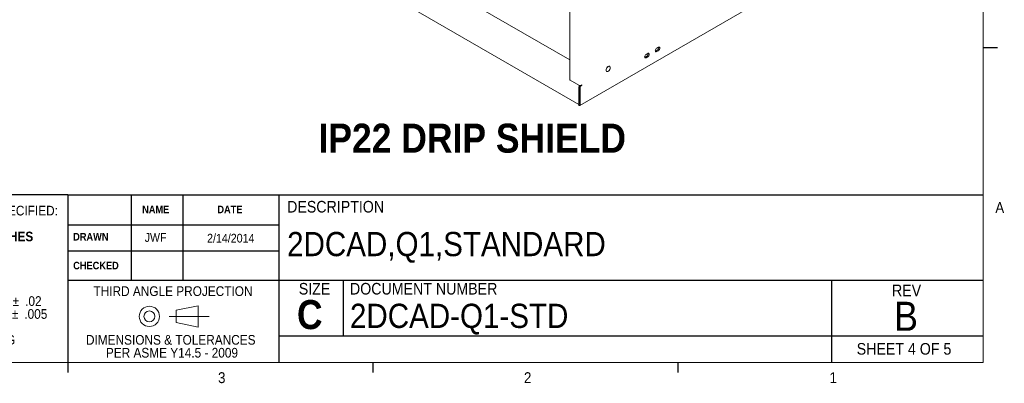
# Paper-space layout '4' of a CAD drawing. Header units: inches. Extents: x 1 to 109, y 1 to 85.
# Tile 29 of 46: x 66 to 109, y 1 to 17. Entities that reach past the tile are written whole.
import ezdxf

# ---------------------------------------------------------------- set-up
doc = ezdxf.new("R2010")
doc.units = ezdxf.units.IN
doc.header["$MEASUREMENT"] = 0
doc.linetypes.add('CENTERX2', pattern=[0.8, 0.5, -0.1, 0.1, -0.1])
doc.layers.add('FORMAT', color=7, linetype='Continuous')
doc.styles.add('SLDTEXTSTYLE0', font='GOTHIC.TTF', dxfattribs={"width": 0.913})
doc.styles.add('SLDTEXTSTYLE1', font='GOTHICB.TTF', dxfattribs={"width": 0.913})

# ---------------------------------------------------------------- blocks, each defined once
blk = doc.blocks.new('Block6')
at = {"color": 7, "linetype": 'Continuous', "lineweight": 0, "ltscale": 5}
for p, q in [((47.749, 18.203), (48.698, 18.399)), ((48.698, 18.399), (48.698, 17.484)), ((47.749, 18.203), (47.749, 17.68)), ((48.698, 17.484), (47.749, 17.68))]:
    blk.add_line(p, q, dxfattribs=at)
at = {"color": 7, "linetype": 'CENTERX2', "lineweight": 0, "ltscale": 5}
blk.add_line((47.447, 17.942), (49.167, 17.942), dxfattribs=at)
at = {"color": 7, "linetype": 'Continuous', "lineweight": 0, "ltscale": 5}
for radius in [0.436, 0.235]:
    blk.add_circle((46.593, 17.942), radius, dxfattribs=at)
blk = doc.blocks.new('SW_NOTE_15')
at = {"layer": 'FORMAT', "color": 0, "ltscale": 5, "attachment_point": 1}
for s, insert, char_height, style in [('UNLESS OTHERWISE SPECIFIED:', (0, 0.532), 0.41667, 'SLDTEXTSTYLE0'), ('DIMENSIONS ARE IN ', (0, -0.579), 0.41667, 'SLDTEXTSTYLE0'), ('INCHES', (5.242, -0.579), 0.4167, 'SLDTEXTSTYLE1'), ('DEFAULT TOLERANCES:', (0, -1.69), 0.41667, 'SLDTEXTSTYLE0'), ('ANGLES  ', (0, -2.801), 0.4167, 'SLDTEXTSTYLE0'), ('%%p', (2.401, -2.801), 0.4167, 'SLDTEXTSTYLE0'), ('   1', (2.798, -2.801), 0.4167, 'SLDTEXTSTYLE0'), ('%%d', (3.541, -2.801), 0.4167, 'SLDTEXTSTYLE0'), ('TWO PLACE DECIMAL    ', (0, -3.357), 0.41667, 'SLDTEXTSTYLE0'), ('%%p', (6.278, -3.357), 0.4167, 'SLDTEXTSTYLE0'), (' .02', (6.675, -3.357), 0.4167, 'SLDTEXTSTYLE0'), ('THREE PLACE DECIMAL  ', (0, -3.912), 0.41667, 'SLDTEXTSTYLE0'), ('%%p', (6.242, -3.912), 0.4167, 'SLDTEXTSTYLE0'), (' .005', (6.639, -3.912), 0.4167, 'SLDTEXTSTYLE0'), ('DO NOT SCALE DRAWING', (0, -5.023), 0.41667, 'SLDTEXTSTYLE0')]:
    blk.add_mtext(s, dxfattribs=dict(at, insert=insert, char_height=char_height, style=style))
blk = doc.blocks.new('SW_NOTE_16')
at = {"layer": 'FORMAT', "color": 0, "ltscale": 5, "char_height": 0.41667, "attachment_point": 2, "style": 'SLDTEXTSTYLE0'}
for s, insert in [('DIMENSIONS & TOLERANCES', (3.711, 0.532)), (' PER ASME Y14.5 - 2009', (3.691, -0.023))]:
    blk.add_mtext(s, dxfattribs=dict(at, insert=insert))

psp = doc.layouts.new('4')

# ---------------------------------------------------------------- linework, layer by layer
at = {"color": 7, "linetype": 'Continuous', "lineweight": 15, "ltscale": 5}
for p, q in [((89.831, 26.129), (89.831, 14.227)), ((79.41, 21.081), (89.831, 15.065)), ((78.162, 20.11), (90.226, 13.145)), ((90.266, 13.103), (99.37, 18.358)), ((93.189, 15.343), (93.118, 15.302)), ((93.535, 15.445), (93.517, 15.438)), ((93.606, 15.486), (93.535, 15.445)), ((93.648, 15.608), (93.578, 15.568)), ((93.578, 15.421), (93.648, 15.461)), ((93.076, 15.18), (93.057, 15.172)), ((93.146, 15.221), (93.076, 15.18)), ((93.118, 15.155), (93.189, 15.196)), ((91.421, 14.568), (91.422, 14.567)), ((91.55, 14.788), (91.549, 14.789)), ((90.226, 13.98), (89.855, 14.195)), ((90.36, 13.993), (90.339, 13.98)), ((90.339, 13.98), (90.36, 13.968)), ((90.36, 13.993), (90.36, 13.968)), ((90.226, 13.907), (90.226, 13.172)), ((90.274, 13.967), (90.24, 13.948)), ((90.24, 13.948), (90.283, 13.923)), ((90.24, 13.164), (90.24, 13.948)), ((90.283, 13.923), (90.346, 13.96)), ((90.283, 13.139), (90.283, 13.923)), ((90.323, 13.973), (90.346, 13.96)), ((90.323, 13.973), (90.346, 13.96)), ((90.36, 13.968), (90.346, 13.96)), ((90.346, 13.96), (90.346, 13.96)), ((90.226, 13.156), (90.228, 13.157)), ((90.226, 13.156), (90.226, 13.107)), ((90.228, 13.157), (90.24, 13.164))]:
    psp.add_line(p, q, dxfattribs=at)
at = {"color": 7, "linetype": 'Continuous', "lineweight": 15, "ltscale": 5, "flags": 128}
for points in [[(93.118, 15.302), (93.094, 15.283), (93.073, 15.255), (93.059, 15.223), (93.054, 15.192), (93.059, 15.167), (93.073, 15.151), (93.094, 15.147), (93.118, 15.155)], [(93.189, 15.196), (93.213, 15.216), (93.234, 15.244), (93.247, 15.275), (93.252, 15.306), (93.247, 15.332), (93.234, 15.348), (93.213, 15.352), (93.189, 15.343)], [(93.578, 15.568), (93.553, 15.548), (93.533, 15.52), (93.519, 15.488), (93.514, 15.457), (93.519, 15.432), (93.533, 15.416), (93.553, 15.412), (93.578, 15.421)], [(93.648, 15.461), (93.673, 15.481), (93.693, 15.509), (93.707, 15.541), (93.712, 15.572), (93.707, 15.597), (93.693, 15.613), (93.673, 15.617), (93.648, 15.608)], [(91.421, 14.568), (91.418, 14.569), (91.402, 14.589), (91.394, 14.618), (91.397, 14.653), (91.409, 14.692), (91.429, 14.729), (91.455, 14.76), (91.485, 14.783)], [(91.486, 14.782), (91.457, 14.759), (91.43, 14.728), (91.41, 14.691), (91.398, 14.653), (91.396, 14.617), (91.403, 14.588), (91.419, 14.568), (91.443, 14.561), (91.471, 14.566), (91.501, 14.583), (91.529, 14.611), (91.553, 14.645), (91.569, 14.683), (91.576, 14.721), (91.574, 14.754), (91.562, 14.778), (91.542, 14.792), (91.515, 14.793), (91.486, 14.782)]]:
    psp.add_lwpolyline(points, dxfattribs=at)
at = {"color": 7, "linetype": 'Continuous', "lineweight": 15, "ltscale": 25}
for centre, radius, start, end in [((93.081, 15.33), 0.127, 300.6316, 9.2225), ((93.541, 15.596), 0.127, 300.6316, 9.2225), ((91.522, 14.734), 0.0616, 64.1677, 127.1428), ((89.871, 14.231), 0.0401, 185.6948, 245.6253), ((90.283, 14.089), 0.123, 242.6097, 297.3903), ((90.345, 13.902), 0.119, 144.428, 177.7302), ((90.288, 13.171), 0.0615, 179.5246, 193.9097), ((90.232, 13.162), 0.00873, 230.7967, 9.214), ((90.248, 13.134), 0.0348, 230.7967, 9.214)]:
    psp.add_arc(centre, radius, start, end, dxfattribs=at)
at = {"layer": 'FORMAT', "lineweight": 0, "ltscale": 5}
for q in [(107.614, 83.303), (2.614, 2.053)]:
    psp.add_line((107.614, 2.053), q, dxfattribs=at)
at = {"layer": 'FORMAT', "ltscale": 5}
for p, q in [((107.614, 15.598), (108.239, 15.598)), ((68.239, 9.257), (59.075, 9.257)), ((68.239, 9.257), (68.239, 5.599)), ((68.239, 9.257), (77.324, 9.257)), ((70.959, 9.257), (70.959, 5.599)), ((73.184, 9.27), (73.184, 5.599)), ((77.324, 9.257), (77.324, 2.053)), ((77.324, 9.257), (107.614, 9.257)), ((68.239, 7.979), (77.324, 7.979)), ((68.239, 6.859), (77.324, 6.859)), ((68.239, 5.599), (77.324, 5.599)), ((68.239, 5.599), (68.239, 2.053)), ((77.324, 5.599), (107.614, 5.599)), ((80.085, 5.599), (80.085, 3.194)), ((101.094, 5.599), (101.094, 2.053)), ((77.324, 3.194), (107.614, 3.194)), ((68.239, 2.053), (68.239, 1.629)), ((81.364, 2.053), (81.364, 1.629)), ((94.489, 2.053), (94.489, 1.629))]:
    psp.add_line(p, q, dxfattribs=at)

# ---------------------------------------------------------------- block references
at = {"layer": 'FORMAT', "color": 7, "ltscale": 5}
for name, p in [('SW_NOTE_15', (59.589, 8.259)), ('SW_NOTE_16', (68.958, 2.703))]:
    psp.add_blockref(name, p, dxfattribs=at)
at = {"layer": 'FORMAT', "ltscale": 5}
psp.add_blockref('Block6', (25.156, -13.907), dxfattribs=at)

# ---------------------------------------------------------------- texts
at = {"color": 7, "linetype": 'Continuous', "lineweight": 0, "ltscale": 5, "insert": (79.024, 12.324), "char_height": 1.25, "attachment_point": 1, "style": 'SLDTEXTSTYLE1'}
psp.add_mtext('IP22 DRIP SHIELD', dxfattribs=at)
at = {"layer": 'FORMAT', "color": 7, "ltscale": 5}
for s, insert, char_height, attachment_point, style in [('DESCRIPTION', (77.675, 9.001), 0.5, 1, 'SLDTEXTSTYLE0'), ('A', (108.144, 8.95), 0.469, 1, 'SLDTEXTSTYLE0'), ('NAME', (72.022, 8.797), 0.325, 2, 'SLDTEXTSTYLE1'), ('DATE', (75.214, 8.797), 0.325, 2, 'SLDTEXTSTYLE1'), ('2DCAD,Q1,STANDARD', (77.675, 7.666), 1.04167, 1, 'SLDTEXTSTYLE0'), ('DRAWN', (68.469, 7.622), 0.325, 1, 'SLDTEXTSTYLE1'), ('JWF', (72.016, 7.617), 0.375, 2, 'SLDTEXTSTYLE0'), ('2/14/2014', (75.251, 7.585), 0.375, 2, 'SLDTEXTSTYLE0'), ('CHECKED', (68.471, 6.384), 0.325, 1, 'SLDTEXTSTYLE1'), ('THIRD ANGLE PROJECTION', (72.765, 5.329), 0.41667, 2, 'SLDTEXTSTYLE0'), ('SIZE', (78.177, 5.474), 0.5, 1, 'SLDTEXTSTYLE0'), ('DOCUMENT NUMBER', (80.378, 5.474), 0.5, 1, 'SLDTEXTSTYLE0'), ('REV', (103.698, 5.401), 0.5, 1, 'SLDTEXTSTYLE0'), ('C', (78.098, 4.737), 1.25, 1, 'SLDTEXTSTYLE1'), ('B', (104.304, 4.664), 1.25, 2, 'SLDTEXTSTYLE0'), ('2DCAD-Q1-STD', (80.378, 4.579), 1.04167, 1, 'SLDTEXTSTYLE0'), ('SHEET 4 OF 5', (104.215, 2.889), 0.5, 2, 'SLDTEXTSTYLE0'), ('3', (74.703, 1.634), 0.469, 1, 'SLDTEXTSTYLE0'), ('2', (87.865, 1.634), 0.469, 1, 'SLDTEXTSTYLE0'), ('1', (101.011, 1.634), 0.469, 1, 'SLDTEXTSTYLE0')]:
    psp.add_mtext(s, dxfattribs=dict(at, insert=insert, char_height=char_height, attachment_point=attachment_point, style=style))

doc.saveas('drawing.dxf')
